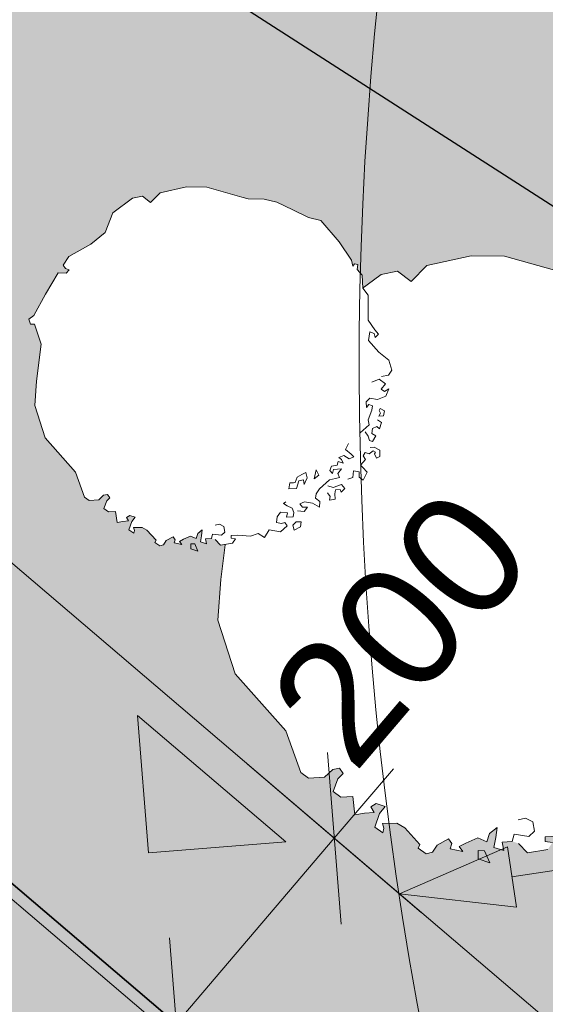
# Model space of a CAD drawing. Header units: centimetres. Extents: x -29333 to 403204, y -464147 to 16641.
# Tile 84 of 134: x 63585 to 64017, y -9830 to -9022. Entities that reach past the tile are written whole.
import ezdxf

# ---------------------------------------------------------------- set-up
doc = ezdxf.new("R2010")
doc.units = ezdxf.units.CM
doc.header["$MEASUREMENT"] = 0
doc.set_wipeout_variables(frame=1)
doc.linetypes.add('Wipeout_Contour', pattern=[100, 0, -100])
for name, color, linetype in [('810-G Ogólne', 7, 'Continuous'), ('PROJEKTOWANE BUDYNKI', 7, 'Continuous'), ('PROJEKTOWANE CHODNIKI', 7, 'Continuous'), ('PZT NOWE', 7, 'Continuous'), ('PZT NOWE PAB', 7, 'Continuous'), ('RZUTY DWG', 7, 'Continuous'), ('TEREN', 7, 'Continuous')]:
    doc.layers.add(name, color=color, linetype=linetype)
doc.styles.add('GENERATED_STYLE_11', font='arial.ttf')
doc.dimstyles.new('GENERATED_STYLE__1', dxfattribs={"dimtxt": 100, "dimasz": 95, "dimexe": 0.18, "dimexo": 0.0625, "dimgap": 0.09, "dimtad": 1, "dimdec": 0, "dimzin": 0, "dimdsep": 46, "dimtxsty": 'GENERATED_STYLE_11', "dimblk": 'ARROWHEAD_6', "dimblk1": 'ARROWHEAD_6', "dimblk2": 'ARROWHEAD_6', "dimcen": 0.09, "dimse1": 1, "dimse2": 1, "dimclrd": 7, "dimclre": 7, "dimclrt": 7, "dimadec": 1, "dimazin": 0, "dimtfac": 1, "dimtdec": 4, "dimtmove": 0, "dimatfit": 3, "dimfxl": 1, "dimtolj": 1, "dimtzin": 0, "dimarcsym": 0})
doc.dimstyles.new('GENERATED_STYLE__2', dxfattribs={"dimtxt": 100, "dimasz": 95, "dimexe": 0.18, "dimexo": 0.0625, "dimgap": 0.09, "dimtad": 1, "dimdec": 0, "dimzin": 0, "dimdsep": 46, "dimtxsty": 'GENERATED_STYLE_11', "dimblk": 'ARROWHEAD_6', "dimblk1": 'ARROWHEAD_6', "dimblk2": 'ARROWHEAD_6', "dimcen": 0.09, "dimse1": 1, "dimse2": 1, "dimclrd": 7, "dimclre": 7, "dimclrt": 7, "dimadec": 1, "dimazin": 0, "dimtfac": 1, "dimtdec": 4, "dimtmove": 2, "dimatfit": 3, "dimfxl": 1, "dimtolj": 1, "dimtzin": 0, "dimarcsym": 0})
doc.dimstyles.new('GENERATED_STYLE__3', dxfattribs={"dimtxt": 100, "dimasz": 95, "dimexe": 0.18, "dimexo": 0.0625, "dimgap": 0.09, "dimtad": 1, "dimdec": 0, "dimzin": 0, "dimdsep": 46, "dimtxsty": 'GENERATED_STYLE_11', "dimblk": 'ARROWHEAD_6', "dimblk1": 'ARROWHEAD_6', "dimblk2": 'ARROWHEAD_6', "dimcen": 0.09, "dimse1": 1, "dimse2": 1, "dimclrd": 1, "dimclre": 1, "dimclrt": 1, "dimadec": 1, "dimazin": 0, "dimtfac": 1, "dimtdec": 4, "dimtmove": 2, "dimatfit": 3, "dimfxl": 1, "dimtolj": 1, "dimtzin": 0, "dimarcsym": 0})
doc.dimstyles.new('GENERATED_STYLE__4', dxfattribs={"dimtxt": 100, "dimasz": 91.78744, "dimexe": 0.18, "dimexo": 4, "dimgap": 0.09, "dimtad": 1, "dimdec": 0, "dimzin": 0, "dimdsep": 46, "dimtxsty": 'GENERATED_STYLE_11', "dimblk": 'ARROWHEAD_5', "dimblk1": 'ARROWHEAD_5', "dimblk2": 'ARROWHEAD_5', "dimcen": 0.09, "dimclrd": 1, "dimclre": 1, "dimclrt": 1, "dimadec": 1, "dimazin": 0, "dimtfac": 1, "dimtdec": 4, "dimtmove": 2, "dimatfit": 3, "dimfxl": 1, "dimtolj": 1, "dimtzin": 0, "dimarcsym": 0})
doc.dimstyles.new('GENERATED_STYLE__6', dxfattribs={"dimtxt": 0.18, "dimasz": 145.92, "dimexe": 0.18, "dimexo": 0.0625, "dimgap": 0.09, "dimtad": 0, "dimtih": 1, "dimtoh": 1, "dimdec": 4, "dimzin": 0, "dimdsep": 46, "dimcen": 0.09, "dimadec": 0, "dimazin": 0, "dimtfac": 1, "dimtdec": 4, "dimtmove": 0, "dimatfit": 3, "dimldrblk": 'ARROWHEAD_5', "dimfxl": 1, "dimtolj": 1, "dimtzin": 0, "dimarcsym": 0})

# ---------------------------------------------------------------- blocks, each defined once
blk = doc.blocks.new('Drzewo rzut 21[27]_1', base_point=(63987.65, -9465.28))
at = {"layer": 'PZT NOWE', "color": 8, "linetype": 'Continuous', "lineweight": 13}
blk.add_line((63971.14, -9714.27), (63961.47, -9711.03), dxfattribs=at)
at = {"color": 254, "linetype": 'Wipeout_Contour', "lineweight": 0, "ltscale": 12110595.76764303}
blk.add_wipeout([(64018.64, -9703.44), (64022.53, -9697.54), (64016.55, -9696.65), (64016.65, -9692.9), (64025.66, -9692.37), (64042.87, -9693.55), (64053.45, -9690.06), (64062.31, -9695.52), (64068.56, -9685.18), (64084.24, -9687.82), (64093.44, -9679.8), (64089.8, -9675.21), (64085.27, -9676.6), (64078.56, -9674.93), (64079.5, -9667.46), (64084.16, -9660.83), (64093.88, -9661.82), (64092.23, -9667.77), (64101.24, -9667.25), (64102.14, -9661.27), (64100.04, -9655.22), (64107.44, -9659.15), (64116.41, -9660.12), (64121.06, -9654.24), (64114.31, -9654.07), (64110.68, -9649.49), (64116.75, -9646.64), (64127.95, -9648.41), (64137.56, -9653.9), (64137.74, -9646.4), (64131.86, -9641.76), (64132.76, -9635.79), (64148.53, -9634.68), (64152.16, -9639.26), (64151.28, -9644.49), (64158.81, -9643.18), (64158.25, -9635.66), (64159.13, -9630.44), (64165.89, -9629.86), (64167.3, -9633.64), (64171.92, -9628.5), (64167.55, -9623.15), (64156.2, -9627.37), (64148.77, -9624.94), (64151.22, -9616.75), (64159.52, -9614.7), (64164.8, -9613.34), (64176.42, -9615.83), (64183.19, -9613.56), (64184.02, -9604.43), (64191.91, -9605.85), (64191.88, -9613.1), (64197.13, -9616.95), (64202.89, -9606.12), (64196.94, -9599.87), (64193.36, -9596.73), (64200.26, -9588.97), (64197.33, -9584.02), (64199.89, -9579.21), (64205.33, -9581.17), (64210.92, -9577.04), (64214.03, -9578.69), (64212.73, -9581.1), (64215.56, -9586.91), (64219.88, -9584.58), (64220.09, -9576.05), (64212.26, -9572.19), (64206.76, -9572.67), (64205.78, -9562.88), (64210.02, -9564.21), (64214.48, -9556.39), (64209.07, -9553.21), (64209.84, -9546.52), (64216.01, -9543.62), (64219.6, -9546.76), (64222.25, -9538.28), (64216.85, -9534.49), (64218.8, -9529.66), (64224.91, -9529.2), (64226.29, -9522.53), (64220.27, -9519.33), (64216.91, -9506.66), (64228.26, -9502.45), (64232.26, -9492.05), (64226.17, -9495.65), (64221.75, -9492.54), (64227.93, -9485.19), (64219.09, -9478.98), (64222.18, -9475.31), (64231.97, -9473.3), (64236.63, -9466.67), (64232.47, -9453.07), (64218.49, -9442.23), (64204.65, -9426.14), (64206.44, -9414.19), (64212.38, -9416.59), (64213.75, -9421.87), (64218.35, -9417.49), (64213.26, -9411.36), (64203.83, -9398.39), (64204.18, -9384.15), (64203.93, -9363.9), (64196.66, -9354.73), (64195.61, -9336.71), (64189.05, -9329.05), (64189.96, -9322.33), (64185.49, -9321.47), (64183.16, -9324.41), (64181.12, -9316.11), (64164.5, -9290.96), (64139.45, -9261.91), (64122.58, -9257.69), (64101.1, -9247.41), (64078.86, -9237.12), (64061.72, -9232.95), (64039.99, -9232.41), (64031.06, -9229.95), (63983.21, -9216.44), (63955.68, -9216.09), (63919.49, -9224.2), (63906.42, -9237.37), (63895.39, -9228.85), (63881.83, -9231.51), (63854.91, -9251.49), (63844.42, -9278.52), (63824.38, -9294.4), (63794.49, -9311.13), (63786.56, -9322.94), (63789.93, -9327.52), (63795.07, -9329.37), (63790.66, -9333.96), (63779.75, -9333.69), (63762.66, -9362.74), (63746.66, -9391.82), (63739.98, -9397.11), (63742, -9403.71), (63747.45, -9403.84), (63756.6, -9431.36), (63750.26, -9481.71), (63747.98, -9515.19), (63762.18, -9559.21), (63803.6, -9606.07), (63815.85, -9640.21), (63822.29, -9644.74), (63835.41, -9643.97), (63842.12, -9637.59), (63847.6, -9636.63), (63850.76, -9641.07), (63846.29, -9645.33), (63842.51, -9655.74), (63848.68, -9660.5), (63858.53, -9659.76), (63860.41, -9674.8), (63868.16, -9673.65), (63876.2, -9672.94), (63873.31, -9668.38), (63877.88, -9665.49), (63885.32, -9667.92), (63880.67, -9673.8), (63876.65, -9684.95), (63883.28, -9689.61), (63884.12, -9685.88), (63883.15, -9682.05), (63894.72, -9681.65), (63901.37, -9685.56), (63913.78, -9699.36), (63912.21, -9702.32), (63918.84, -9706.98), (63924.12, -9705.61), (63927.79, -9699.81), (63937.13, -9694.69), (63940.04, -9698.51), (63938.66, -9702.69), (63949.09, -9704.95), (63945.98, -9700.9), (63951.3, -9698.04), (63961.15, -9693.78), (63968.57, -9696.96), (63970.98, -9690.27), (63977.1, -9685.18), (63976.15, -9693.4), (63974.45, -9701.61), (63982.63, -9704.06), (63981.3, -9697.28), (63989.56, -9696.73), (63994.77, -9698.36), (64002.08, -9706.04)], dxfattribs=at).dxf.layer = 'PZT NOWE'
at = {"layer": 'PZT NOWE', "color": 8, "linetype": 'Continuous', "lineweight": 13}
for p, q in [((63955.68, -9216.09), (63919.49, -9224.2)), ((63983.21, -9216.44), (63955.68, -9216.09)), ((64031.06, -9229.95), (63983.21, -9216.44)), ((63919.49, -9224.2), (63906.42, -9237.37)), ((63881.83, -9231.51), (63854.91, -9251.49)), ((63895.39, -9228.85), (63881.83, -9231.51)), ((63906.42, -9237.37), (63895.39, -9228.85)), ((63854.91, -9251.49), (63844.42, -9278.52)), ((63844.42, -9278.52), (63824.38, -9294.4)), ((63824.38, -9294.4), (63794.49, -9311.13)), ((63794.49, -9311.13), (63786.56, -9322.94)), ((63786.56, -9322.94), (63789.93, -9327.52)), ((63789.93, -9327.52), (63795.07, -9329.37)), ((63795.07, -9329.37), (63790.66, -9333.96)), ((63779.75, -9333.69), (63762.66, -9362.74)), ((63790.66, -9333.96), (63779.75, -9333.69)), ((63762.66, -9362.74), (63746.66, -9391.82)), ((63746.66, -9391.82), (63739.98, -9397.11)), ((63739.98, -9397.11), (63742, -9403.71)), ((63742, -9403.71), (63747.45, -9403.84)), ((63747.45, -9403.84), (63756.6, -9431.36)), ((63756.6, -9431.36), (63750.26, -9481.71)), ((63750.26, -9481.71), (63747.98, -9515.19)), ((63747.98, -9515.19), (63762.18, -9559.21)), ((63762.18, -9559.21), (63803.6, -9606.07)), ((63803.6, -9606.07), (63815.85, -9640.21)), ((63835.41, -9643.97), (63842.12, -9637.59)), ((63842.12, -9637.59), (63847.6, -9636.63)), ((63847.6, -9636.63), (63850.76, -9641.07)), ((63815.85, -9640.21), (63822.29, -9644.74)), ((63822.29, -9644.74), (63835.41, -9643.97)), ((63846.29, -9645.33), (63842.51, -9655.74)), ((63850.76, -9641.07), (63846.29, -9645.33)), ((63842.51, -9655.74), (63848.68, -9660.5)), ((63848.68, -9660.5), (63858.53, -9659.76)), ((63858.53, -9659.76), (63860.41, -9674.8)), ((63873.31, -9668.38), (63877.88, -9665.49)), ((63876.2, -9672.94), (63873.31, -9668.38)), ((63877.88, -9665.49), (63885.32, -9667.92)), ((63885.32, -9667.92), (63880.67, -9673.8)), ((63860.41, -9674.8), (63868.16, -9673.65)), ((63868.16, -9673.65), (63876.2, -9672.94)), ((63880.67, -9673.8), (63876.65, -9684.95)), ((64000.53, -9677.51), (63994.5, -9678.86)), ((64006.45, -9680.65), (64000.53, -9677.51)), ((63876.65, -9684.95), (63883.28, -9689.61)), ((63883.15, -9682.05), (63894.72, -9681.65)), ((63884.12, -9685.88), (63883.15, -9682.05)), ((63883.28, -9689.61), (63884.12, -9685.88)), ((63894.72, -9681.65), (63901.37, -9685.56)), ((63901.37, -9685.56), (63913.78, -9699.36)), ((63970.98, -9690.27), (63977.1, -9685.18)), ((63977.1, -9685.18), (63976.15, -9693.4)), ((64007.77, -9688.18), (64006.45, -9680.65)), ((63927.79, -9699.81), (63937.13, -9694.69)), ((63937.13, -9694.69), (63940.04, -9698.51)), ((63951.3, -9698.04), (63961.15, -9693.78)), ((63961.15, -9693.78), (63968.57, -9696.96)), ((63968.57, -9696.96), (63970.98, -9690.27)), ((63976.15, -9693.4), (63974.45, -9701.61)), ((63989.56, -9696.73), (63991.21, -9690.77)), ((63991.21, -9690.77), (64003.16, -9692.57)), ((64003.16, -9692.57), (64007.77, -9688.18)), ((64016.55, -9696.65), (64016.65, -9692.9)), ((64016.65, -9692.9), (64025.66, -9692.37)), ((63913.78, -9699.36), (63912.21, -9702.32)), ((63912.21, -9702.32), (63918.84, -9706.98)), ((63924.12, -9705.61), (63927.79, -9699.81)), ((63940.04, -9698.51), (63938.66, -9702.69)), ((63938.66, -9702.69), (63949.09, -9704.95)), ((63945.98, -9700.9), (63951.3, -9698.04)), ((63949.09, -9704.95), (63945.98, -9700.9)), ((63974.45, -9701.61), (63982.63, -9704.06)), ((63981.3, -9697.28), (63989.56, -9696.73)), ((63982.63, -9704.06), (63981.3, -9697.28)), ((63994.77, -9698.36), (64002.08, -9706.04)), ((64022.53, -9697.54), (64016.55, -9696.65)), ((63918.84, -9706.98), (63924.12, -9705.61)), ((63961.47, -9711.03), (63961.64, -9704.29)), ((63961.64, -9704.29), (63966.88, -9704.42)), ((63966.88, -9704.42), (63971.14, -9714.27)), ((64002.08, -9706.04), (64018.64, -9703.44))]:
    blk.add_line(p, q, dxfattribs=at)
blk = doc.blocks.new('Drzewo rzut 21[28]_1', base_point=(63741.42, -9309.17))
at = {"color": 254, "linetype": 'Wipeout_Contour', "lineweight": 0, "ltscale": 12054881.76500877}
blk.add_wipeout([(63760.01, -9452.06), (63762.35, -9448.52), (63758.76, -9447.99), (63758.82, -9445.74), (63764.23, -9445.42), (63774.55, -9446.13), (63780.9, -9444.03), (63786.22, -9447.31), (63789.97, -9441.11), (63799.38, -9442.69), (63804.89, -9437.88), (63802.71, -9435.12), (63799.99, -9435.96), (63795.97, -9434.96), (63796.53, -9430.47), (63799.33, -9426.49), (63805.16, -9427.09), (63804.17, -9430.66), (63809.58, -9430.35), (63810.12, -9426.76), (63808.86, -9423.13), (63813.3, -9425.49), (63818.68, -9426.07), (63821.47, -9422.54), (63817.42, -9422.44), (63815.24, -9419.69), (63818.88, -9417.98), (63825.6, -9419.05), (63831.37, -9422.34), (63831.48, -9417.84), (63827.95, -9415.06), (63828.49, -9411.47), (63837.95, -9410.8), (63840.13, -9413.56), (63839.6, -9416.69), (63844.12, -9415.9), (63843.78, -9411.4), (63844.31, -9408.26), (63848.37, -9407.91), (63849.21, -9410.18), (63851.98, -9407.1), (63849.36, -9403.89), (63842.56, -9406.42), (63838.09, -9404.96), (63839.56, -9400.05), (63844.54, -9398.82), (63847.71, -9398), (63854.69, -9399.5), (63858.74, -9398.13), (63859.24, -9392.66), (63863.98, -9393.51), (63863.96, -9397.86), (63867.11, -9400.17), (63870.56, -9393.67), (63867, -9389.92), (63864.85, -9388.04), (63868.99, -9383.38), (63867.23, -9380.41), (63868.77, -9377.52), (63872.03, -9378.7), (63875.39, -9376.22), (63877.25, -9377.21), (63876.47, -9378.66), (63878.17, -9382.15), (63880.76, -9380.75), (63880.89, -9375.63), (63876.19, -9373.31), (63872.89, -9373.6), (63872.3, -9367.73), (63874.84, -9368.52), (63877.52, -9363.83), (63874.27, -9361.92), (63874.74, -9357.91), (63878.44, -9356.17), (63880.59, -9358.05), (63882.18, -9352.97), (63878.94, -9350.69), (63880.11, -9347.79), (63883.78, -9347.52), (63884.61, -9343.51), (63881, -9341.6), (63878.98, -9334), (63885.79, -9331.47), (63888.19, -9325.23), (63884.54, -9327.39), (63881.88, -9325.52), (63885.59, -9321.11), (63880.28, -9317.39), (63882.14, -9315.18), (63888.02, -9313.98), (63890.81, -9310), (63888.31, -9301.84), (63879.93, -9295.34), (63871.62, -9285.69), (63872.7, -9278.51), (63876.26, -9279.95), (63877.08, -9283.12), (63879.84, -9280.49), (63876.79, -9276.82), (63871.13, -9269.03), (63871.34, -9260.49), (63871.19, -9248.34), (63866.83, -9242.83), (63866.2, -9232.02), (63862.26, -9227.43), (63862.81, -9223.39), (63860.12, -9222.88), (63858.73, -9224.64), (63857.5, -9219.66), (63847.53, -9204.57), (63832.5, -9187.14), (63822.38, -9184.61), (63809.49, -9178.45), (63796.15, -9172.27), (63785.86, -9169.77), (63772.83, -9169.45), (63767.47, -9167.97), (63738.76, -9159.86), (63722.24, -9159.65), (63700.53, -9164.52), (63692.69, -9172.42), (63686.07, -9167.31), (63677.93, -9168.91), (63661.78, -9180.89), (63655.48, -9197.11), (63643.46, -9206.64), (63625.53, -9216.67), (63620.77, -9223.76), (63622.79, -9226.51), (63625.87, -9227.62), (63623.23, -9230.37), (63616.68, -9230.21), (63606.43, -9247.64), (63596.83, -9265.09), (63592.82, -9268.26), (63594.03, -9272.22), (63597.3, -9272.3), (63602.79, -9288.81), (63598.99, -9319.02), (63597.62, -9339.11), (63606.14, -9365.52), (63630.99, -9393.64), (63638.34, -9414.13), (63642.21, -9416.84), (63650.08, -9416.38), (63654.1, -9412.55), (63657.39, -9411.98), (63659.29, -9414.64), (63656.61, -9417.2), (63654.34, -9423.44), (63658.04, -9426.3), (63663.95, -9425.86), (63665.08, -9434.88), (63669.73, -9434.19), (63674.55, -9433.77), (63672.82, -9431.02), (63675.56, -9429.29), (63680.02, -9430.75), (63677.24, -9434.28), (63674.82, -9440.97), (63678.8, -9443.77), (63679.31, -9441.53), (63678.73, -9439.23), (63685.67, -9438.99), (63689.66, -9441.33), (63697.1, -9449.61), (63696.16, -9451.39), (63700.14, -9454.19), (63703.3, -9453.37), (63705.5, -9449.89), (63711.11, -9446.81), (63712.86, -9449.1), (63712.03, -9451.61), (63718.29, -9452.97), (63716.42, -9450.54), (63719.61, -9448.82), (63725.52, -9446.27), (63729.97, -9448.18), (63731.42, -9444.16), (63735.09, -9441.1), (63734.52, -9446.04), (63733.5, -9450.96), (63738.41, -9452.43), (63737.61, -9448.36), (63742.57, -9448.04), (63745.69, -9449.01), (63750.08, -9453.62)], dxfattribs=at).dxf.layer = 'PZT NOWE'
at = {"layer": 'PZT NOWE', "color": 8, "linetype": 'Continuous', "lineweight": 13}
for p, q in [((63722.24, -9159.65), (63700.53, -9164.52)), ((63738.76, -9159.86), (63722.24, -9159.65)), ((63767.47, -9167.97), (63738.76, -9159.86)), ((63677.93, -9168.91), (63661.78, -9180.89)), ((63686.07, -9167.31), (63677.93, -9168.91)), ((63692.69, -9172.42), (63686.07, -9167.31)), ((63700.53, -9164.52), (63692.69, -9172.42)), ((63772.83, -9169.45), (63767.47, -9167.97)), ((63785.86, -9169.77), (63772.83, -9169.45)), ((63796.15, -9172.27), (63785.86, -9169.77)), ((63809.49, -9178.45), (63796.15, -9172.27)), ((63661.78, -9180.89), (63655.48, -9197.11)), ((63822.38, -9184.61), (63809.49, -9178.45)), ((63832.5, -9187.14), (63822.38, -9184.61)), ((63847.53, -9204.57), (63832.5, -9187.14)), ((63655.48, -9197.11), (63643.46, -9206.64)), ((63643.46, -9206.64), (63625.53, -9216.67)), ((63857.5, -9219.66), (63847.53, -9204.57)), ((63625.53, -9216.67), (63620.77, -9223.76)), ((63620.77, -9223.76), (63622.79, -9226.51)), ((63622.79, -9226.51), (63625.87, -9227.62)), ((63858.73, -9224.64), (63857.5, -9219.66)), ((63860.12, -9222.88), (63858.73, -9224.64)), ((63862.81, -9223.39), (63860.12, -9222.88)), ((63862.26, -9227.43), (63862.81, -9223.39)), ((63616.68, -9230.21), (63606.43, -9247.64)), ((63623.23, -9230.37), (63616.68, -9230.21)), ((63625.87, -9227.62), (63623.23, -9230.37)), ((63866.2, -9232.02), (63862.26, -9227.43)), ((63866.83, -9242.83), (63866.2, -9232.02)), ((63871.19, -9248.34), (63866.83, -9242.83)), ((63606.43, -9247.64), (63596.83, -9265.09)), ((63871.34, -9260.49), (63871.19, -9248.34)), ((63596.83, -9265.09), (63592.82, -9268.26)), ((63871.13, -9269.03), (63871.34, -9260.49)), ((63592.82, -9268.26), (63594.03, -9272.22)), ((63594.03, -9272.22), (63597.3, -9272.3)), ((63597.3, -9272.3), (63602.79, -9288.81)), ((63876.79, -9276.82), (63871.13, -9269.03)), ((63871.62, -9285.69), (63872.7, -9278.51)), ((63872.7, -9278.51), (63876.26, -9279.95)), ((63876.26, -9279.95), (63877.08, -9283.12)), ((63879.84, -9280.49), (63876.79, -9276.82)), ((63877.08, -9283.12), (63879.84, -9280.49)), ((63602.79, -9288.81), (63598.99, -9319.02)), ((63879.93, -9295.34), (63871.62, -9285.69)), ((63888.31, -9301.84), (63879.93, -9295.34)), ((63890.81, -9310), (63888.31, -9301.84)), ((63882.14, -9315.18), (63888.02, -9313.98)), ((63888.02, -9313.98), (63890.81, -9310)), ((63598.99, -9319.02), (63597.62, -9339.11)), ((63880.28, -9317.39), (63874.37, -9319.94)), ((63885.59, -9321.11), (63880.28, -9317.39)), ((63881.88, -9325.52), (63885.59, -9321.11)), ((63878.98, -9334), (63885.79, -9331.47)), ((63884.54, -9327.39), (63881.88, -9325.52)), ((63888.19, -9325.23), (63884.54, -9327.39)), ((63885.79, -9331.47), (63888.19, -9325.23)), ((63597.62, -9339.11), (63606.14, -9365.52)), ((63869.48, -9336.01), (63872.7, -9332.94)), ((63869.82, -9340.52), (63869.48, -9336.01)), ((63871.67, -9338.31), (63869.82, -9340.52)), ((63874.8, -9339.29), (63871.67, -9338.31)), ((63872.7, -9332.94), (63878.98, -9334)), ((63874.26, -9342.88), (63874.8, -9339.29)), ((63871.36, -9350.9), (63874.26, -9342.88)), ((63880.11, -9347.79), (63881.27, -9345.26)), ((63883.78, -9347.52), (63880.11, -9347.79)), ((63880.23, -9343.04), (63881, -9341.6)), ((63881.27, -9345.26), (63880.23, -9343.04)), ((63881, -9341.6), (63884.61, -9343.51)), ((63884.61, -9343.51), (63883.78, -9347.52)), ((63864.8, -9361.54), (63872.16, -9354.97)), ((63872.16, -9354.97), (63871.36, -9350.9)), ((63878.94, -9350.69), (63882.18, -9352.97)), ((63882.18, -9352.97), (63880.59, -9358.05)), ((63871.29, -9364.04), (63868.82, -9360.69)), ((63872.3, -9367.73), (63871.29, -9364.04)), ((63874.74, -9357.91), (63874.27, -9361.92)), ((63874.27, -9361.92), (63877.52, -9363.83)), ((63878.44, -9356.17), (63874.74, -9357.91)), ((63877.52, -9363.83), (63874.84, -9368.52)), ((63880.59, -9358.05), (63878.44, -9356.17)), ((63606.14, -9365.52), (63630.99, -9393.64)), ((63852.77, -9375.18), (63855.14, -9370.29)), ((63874.84, -9368.52), (63872.3, -9367.73)), ((63847.21, -9381.79), (63851.3, -9380.1)), ((63851.3, -9380.1), (63855.73, -9382.9)), ((63857.18, -9378.89), (63852.77, -9375.18)), ((63859.37, -9381.19), (63857.18, -9378.89)), ((63868.77, -9377.52), (63867.23, -9380.41)), ((63872.03, -9378.7), (63868.77, -9377.52)), ((63875.39, -9376.22), (63872.03, -9378.7)), ((63872.89, -9373.6), (63876.19, -9373.31)), ((63877.25, -9377.21), (63875.39, -9376.22)), ((63876.19, -9373.31), (63880.89, -9375.63)), ((63876.47, -9378.66), (63877.25, -9377.21)), ((63878.17, -9382.15), (63876.47, -9378.66)), ((63880.89, -9375.63), (63880.76, -9380.75)), ((63841.19, -9388.84), (63845.71, -9388.05)), ((63845.71, -9388.05), (63846.68, -9384.93)), ((63846.68, -9384.93), (63850.7, -9386.38)), ((63849.42, -9383.2), (63847.21, -9381.79)), ((63850.7, -9386.38), (63849.42, -9383.2)), ((63855.73, -9382.9), (63859.37, -9381.19)), ((63868.99, -9383.38), (63864.85, -9388.04)), ((63864.85, -9388.04), (63867, -9389.92)), ((63867.23, -9380.41), (63868.99, -9383.38)), ((63880.76, -9380.75), (63878.17, -9382.15)), ((63630.99, -9393.64), (63638.34, -9414.13)), ((63813.01, -9397.74), (63816.72, -9395.63)), ((63816.72, -9395.63), (63820.06, -9393.89)), ((63820.06, -9393.89), (63821.05, -9398.3)), ((63826.99, -9399.29), (63828.52, -9391.68)), ((63830.66, -9396.23), (63826.99, -9399.29)), ((63828.52, -9391.68), (63830.66, -9396.23)), ((63839.75, -9392.41), (63841.19, -9388.84)), ((63841.94, -9394.71), (63839.75, -9392.41)), ((63842.92, -9391.58), (63841.94, -9394.71)), ((63849.24, -9390.84), (63842.92, -9391.58)), ((63846.44, -9394.82), (63849.24, -9390.84)), ((63847.71, -9398), (63846.44, -9394.82)), ((63859.24, -9392.66), (63858.74, -9398.13)), ((63863.98, -9393.51), (63859.24, -9392.66)), ((63863.96, -9397.86), (63863.98, -9393.51)), ((63867, -9389.92), (63870.56, -9393.67)), ((63870.56, -9393.67), (63867.11, -9400.17)), ((63806.19, -9407.45), (63807.04, -9402.35)), ((63807.04, -9402.35), (63809.97, -9402.42)), ((63809.97, -9402.42), (63811.44, -9402.09)), ((63811.44, -9402.09), (63813.01, -9397.74)), ((63814.4, -9400.7), (63812.41, -9407.24)), ((63818.08, -9400.06), (63814.4, -9400.7)), ((63818.72, -9403.73), (63818.08, -9400.06)), ((63821.05, -9398.3), (63818.72, -9403.73)), ((63831.28, -9407.49), (63839.56, -9400.05)), ((63839.56, -9400.05), (63844.54, -9398.82)), ((63842.56, -9406.42), (63849.36, -9403.89)), ((63844.54, -9398.82), (63847.71, -9398)), ((63849.36, -9403.89), (63851.98, -9407.1)), ((63858.74, -9398.13), (63854.69, -9399.5)), ((63867.11, -9400.17), (63863.96, -9397.86)), ((63654.1, -9412.55), (63657.39, -9411.98)), ((63657.39, -9411.98), (63659.29, -9414.64)), ((63812.41, -9407.24), (63806.19, -9407.45)), ((63827.95, -9415.06), (63828.49, -9411.47)), ((63828.49, -9411.47), (63831.28, -9407.49)), ((63840.13, -9413.56), (63837.95, -9410.8)), ((63838.09, -9404.96), (63842.56, -9406.42)), ((63844.31, -9408.26), (63843.78, -9411.4)), ((63843.78, -9411.4), (63844.12, -9415.9)), ((63848.37, -9407.91), (63844.31, -9408.26)), ((63849.21, -9410.18), (63848.37, -9407.91)), ((63851.98, -9407.1), (63849.21, -9410.18)), ((63638.34, -9414.13), (63642.21, -9416.84)), ((63642.21, -9416.84), (63650.08, -9416.38)), ((63650.08, -9416.38), (63654.1, -9412.55)), ((63656.61, -9417.2), (63654.34, -9423.44)), ((63659.29, -9414.64), (63656.61, -9417.2)), ((63801.75, -9419.36), (63803.58, -9418.05)), ((63804.86, -9421.23), (63801.75, -9419.36)), ((63815.24, -9419.69), (63818.88, -9417.98)), ((63817.42, -9422.44), (63815.24, -9419.69)), ((63818.88, -9417.98), (63825.6, -9419.05)), ((63825.6, -9419.05), (63831.37, -9422.34)), ((63831.48, -9417.84), (63827.95, -9415.06)), ((63831.37, -9422.34), (63831.48, -9417.84)), ((63839.6, -9416.69), (63840.13, -9413.56)), ((63844.12, -9415.9), (63839.6, -9416.69)), ((63654.34, -9423.44), (63658.04, -9426.3)), ((63658.04, -9426.3), (63663.95, -9425.86)), ((63663.95, -9425.86), (63665.08, -9434.88)), ((63796.53, -9430.47), (63799.33, -9426.49)), ((63799.33, -9426.49), (63805.16, -9427.09)), ((63805.16, -9427.09), (63804.17, -9430.66)), ((63808.86, -9423.13), (63804.86, -9421.23)), ((63810.12, -9426.76), (63808.86, -9423.13)), ((63809.58, -9430.35), (63810.12, -9426.76)), ((63813.3, -9425.49), (63818.68, -9426.07)), ((63821.47, -9422.54), (63817.42, -9422.44)), ((63818.68, -9426.07), (63821.47, -9422.54)), ((63665.08, -9434.88), (63669.73, -9434.19)), ((63669.73, -9434.19), (63674.55, -9433.77)), ((63672.82, -9431.02), (63675.56, -9429.29)), ((63674.55, -9433.77), (63672.82, -9431.02)), ((63677.24, -9434.28), (63674.82, -9440.97)), ((63675.56, -9429.29), (63680.02, -9430.75)), ((63680.02, -9430.75), (63677.24, -9434.28)), ((63749.15, -9436.5), (63745.53, -9437.31)), ((63752.7, -9438.39), (63749.15, -9436.5)), ((63795.97, -9434.96), (63796.53, -9430.47)), ((63799.99, -9435.96), (63795.97, -9434.96)), ((63802.71, -9435.12), (63799.99, -9435.96)), ((63804.89, -9437.88), (63802.71, -9435.12)), ((63804.17, -9430.66), (63809.58, -9430.35)), ((63809.41, -9437.09), (63812.18, -9434.46)), ((63812.18, -9434.46), (63816.22, -9434.56)), ((63816.22, -9434.56), (63815.82, -9438.51)), ((63674.82, -9440.97), (63678.8, -9443.77)), ((63678.73, -9439.23), (63685.67, -9438.99)), ((63679.31, -9441.53), (63678.73, -9439.23)), ((63678.8, -9443.77), (63679.31, -9441.53)), ((63685.67, -9438.99), (63689.66, -9441.33)), ((63689.66, -9441.33), (63697.1, -9449.61)), ((63729.97, -9448.18), (63731.42, -9444.16)), ((63731.42, -9444.16), (63735.09, -9441.1)), ((63735.09, -9441.1), (63734.52, -9446.04)), ((63742.57, -9448.04), (63743.56, -9444.46)), ((63743.56, -9444.46), (63750.73, -9445.54)), ((63750.73, -9445.54), (63753.49, -9442.91)), ((63753.49, -9442.91), (63752.7, -9438.39)), ((63774.55, -9446.13), (63780.9, -9444.03)), ((63780.9, -9444.03), (63786.22, -9447.31)), ((63786.22, -9447.31), (63789.97, -9441.11)), ((63789.97, -9441.11), (63799.38, -9442.69)), ((63799.38, -9442.69), (63804.89, -9437.88)), ((63810.46, -9441.2), (63809.41, -9437.09)), ((63815.82, -9438.51), (63810.46, -9441.2)), ((63697.1, -9449.61), (63696.16, -9451.39)), ((63696.16, -9451.39), (63700.14, -9454.19)), ((63703.3, -9453.37), (63705.5, -9449.89)), ((63705.5, -9449.89), (63711.11, -9446.81)), ((63711.11, -9446.81), (63712.86, -9449.1)), ((63712.86, -9449.1), (63712.03, -9451.61)), ((63712.03, -9451.61), (63718.29, -9452.97)), ((63716.42, -9450.54), (63719.61, -9448.82)), ((63718.29, -9452.97), (63716.42, -9450.54)), ((63719.61, -9448.82), (63725.52, -9446.27)), ((63725.52, -9446.27), (63729.97, -9448.18)), ((63725.72, -9456.62), (63725.81, -9452.57)), ((63725.81, -9452.57), (63728.96, -9452.65)), ((63728.96, -9452.65), (63731.51, -9458.56)), ((63734.52, -9446.04), (63733.5, -9450.96)), ((63733.5, -9450.96), (63738.41, -9452.43)), ((63737.61, -9448.36), (63742.57, -9448.04)), ((63738.41, -9452.43), (63737.61, -9448.36)), ((63745.69, -9449.01), (63750.08, -9453.62)), ((63750.08, -9453.62), (63760.01, -9452.06)), ((63758.76, -9447.99), (63758.82, -9445.74)), ((63762.35, -9448.52), (63758.76, -9447.99)), ((63758.82, -9445.74), (63764.23, -9445.42)), ((63760.01, -9452.06), (63762.35, -9448.52)), ((63764.23, -9445.42), (63774.55, -9446.13)), ((63700.14, -9454.19), (63703.3, -9453.37)), ((63731.51, -9458.56), (63725.72, -9456.62))]:
    blk.add_line(p, q, dxfattribs=at)
blk = doc.blocks.new('Symbol wejścia 21[41]_1', base_point=(63681.96, -9593.26))
at = {"layer": 'PZT NOWE', "linetype": 'Continuous', "lineweight": 0, "true_color": 0x000000}
blk.add_hatch(color=18, dxfattribs=at).paths.add_polyline_path([(63681.96, -9593.26), (63690.93, -9706.04), (63803.71, -9697.07)])
at = {"layer": 'PZT NOWE', "color": 7, "linetype": 'Continuous', "lineweight": 13}
for p, q in [((63681.96, -9593.26), (63803.71, -9697.07)), ((63681.96, -9593.26), (63690.93, -9706.04)), ((63803.71, -9697.07), (63690.93, -9706.04))]:
    blk.add_line(p, q, dxfattribs=at)
blk = doc.blocks.new('*D58')
at = {"layer": 'PZT NOWE', "color": 7, "linetype": 'Continuous', "lineweight": 13, "transparency": 16777216}
for p, q in [((61881.64, -8917.68), (62470.56, -9419.83)), ((62409.73, -9491.16), (62531.39, -9348.49)), ((62447.7, -9523.54), (62569.36, -9380.86)), ((62400.07, -9425.43), (62541.05, -9414.22)), ((62470.56, -9419.83), (62508.53, -9452.2)), ((62579.02, -9446.6), (62438.04, -9457.81)), ((62508.53, -9452.2), (63650.7, -10426.08))]:
    blk.add_line(p, q, dxfattribs=at)
blk = doc.blocks.new('ARROWHEAD_6')
at = {"color": 0, "linetype": 'Continuous', "lineweight": 0}
for p, q in [((-0.5, -0.5), (0.5, 0.5)), ((0, 0), (-1, 0))]:
    blk.add_line(p, q, dxfattribs=at)
blk = doc.blocks.new('*D59')
at = {"layer": 'PZT NOWE', "color": 7, "linetype": 'Continuous', "lineweight": 13, "transparency": 16777216}
for p, q in [((62400.07, -9425.43), (62541.05, -9414.22)), ((62579.02, -9446.6), (62438.04, -9457.81)), ((62508.53, -9452.2), (63650.7, -10426.08)), ((63721.19, -10420.48), (63580.21, -10431.69))]:
    blk.add_line(p, q, dxfattribs=at)
at = {"layer": 'PZT NOWE', "color": 7, "lineweight": 13, "transparency": 16777216, "char_height": 100, "attachment_point": 7, "rotation": 319.54719, "style": 'GENERATED_STYLE_11'}
for s, insert in [('\\A1;{\\pql;\\fArial|b0|i0|c0|p38;50}', (62451.29, -9629.95)), ('\\A1;{\\pql;\\fArial|b0|i0|c0|p38;1\xa0501}', (62962.49, -9812.99)), ('\\A1;{\\pql;\\fArial|b0|i0|c0|p38;200}', (63618.11, -10288.87))]:
    blk.add_mtext(s, dxfattribs=dict(at, insert=insert))
blk = doc.blocks.new('*D60')
at = {"layer": 'PZT NOWE', "color": 7, "linetype": 'Continuous', "lineweight": 13, "transparency": 16777216}
for p, q in [((62508.53, -9452.2), (63650.7, -10426.08)), ((63589.88, -10497.42), (63711.53, -10354.75)), ((63721.19, -10420.48), (63580.21, -10431.69)), ((63650.7, -10426.08), (63802.89, -10555.85)), ((63742.06, -10627.19), (63863.72, -10484.51)), ((63873.38, -10550.24), (63732.4, -10561.45)), ((63802.89, -10555.85), (64106.49, -10814.71))]:
    blk.add_line(p, q, dxfattribs=at)
blk = doc.blocks.new('*D65')
at = {"layer": 'PZT NOWE', "color": 7, "linetype": 'Continuous', "lineweight": 13, "transparency": 16777216}
for p, q in [((63849.07, -9764.6), (63837.86, -9623.62)), ((63772.13, -9633.28), (63914.81, -9754.94)), ((63892.13, -9637.04), (63843.47, -9694.11)), ((63843.47, -9694.11), (63713.7, -9846.3)), ((63719.31, -9916.79), (63708.1, -9775.81)), ((63642.36, -9785.47), (63785.04, -9907.13)), ((63713.7, -9846.3), (61780.21, -12113.9))]:
    blk.add_line(p, q, dxfattribs=at)
at = {"layer": 'PZT NOWE', "color": 7, "lineweight": 13, "transparency": 16777216, "insert": (63860.69, -9643.09), "char_height": 100, "attachment_point": 7, "rotation": 49.54719, "style": 'GENERATED_STYLE_11'}
blk.add_mtext('\\A1;{\\pql;\\fArial|b0|i0|c0|p38;200}', dxfattribs=at)
blk = doc.blocks.new('*D66')
at = {"layer": 'PZT NOWE', "color": 7, "linetype": 'Continuous', "lineweight": 13, "transparency": 16777216}
for p, q in [((63719.31, -9916.79), (63708.1, -9775.81)), ((63642.36, -9785.47), (63785.04, -9907.13)), ((63713.7, -9846.3), (61780.21, -12113.9)), ((61785.82, -12184.39), (61774.61, -12043.41)), ((61708.88, -12053.07), (61851.55, -12174.73)), ((61780.21, -12113.9), (60156.86, -14017.78))]:
    blk.add_line(p, q, dxfattribs=at)
at = {"layer": 'PZT NOWE', "color": 7, "lineweight": 13, "transparency": 16777216, "insert": (62620.81, -11097.22), "char_height": 100, "attachment_point": 7, "rotation": 49.54719, "style": 'GENERATED_STYLE_11'}
blk.add_mtext('\\A1;{\\pql;\\fArial|b0|i0|c0|p38;2\xa0980}', dxfattribs=at)
blk = doc.blocks.new('*D81')
at = {"layer": 'PZT NOWE PAB', "color": 1, "linetype": 'Continuous', "lineweight": 13, "transparency": 16777216}
for p, q in [((59336.17, -8318.62), (59322.99, -8505.65)), ((59382.97, -8365.77), (59276.19, -8458.49)), ((59329.58, -8412.13), (59254.76, -8406.86)), ((66811.02, -8939.35), (59329.58, -8412.13)), ((66817.61, -8845.83), (66804.43, -9032.87)), ((66757.63, -8985.71), (66864.41, -8892.99)), ((66885.84, -8944.62), (66811.02, -8939.35))]:
    blk.add_line(p, q, dxfattribs=at)
at = {"layer": 'PZT NOWE PAB', "color": 1, "lineweight": 13, "transparency": 16777216, "insert": (64630.43, -8722.46), "char_height": 100, "attachment_point": 7, "rotation": 355.96903, "style": 'GENERATED_STYLE_11'}
blk.add_mtext('\\A1;{\\pql;\\fArial|b0|i0|c0|p38;7\xa0500}', dxfattribs=at)
blk = doc.blocks.new('*D90')
at = {"layer": 'PZT NOWE', "color": 7, "linetype": 'Continuous', "lineweight": 13, "transparency": 16777216}
for p, q in [((66631.61, -9634.33), (66620.32, -9493.36)), ((66554.6, -9503.06), (66697.34, -9624.64)), ((66674.6, -9506.75), (66625.97, -9563.85)), ((66625.97, -9563.85), (61682.11, -15368)), ((61676.47, -15297.51), (61687.75, -15438.48)), ((61610.74, -15307.21), (61753.48, -15428.79)), ((61682.11, -15368), (61633.48, -15425.09))]:
    blk.add_line(p, q, dxfattribs=at)
at = {"layer": 'PZT NOWE', "color": 7, "lineweight": 13, "transparency": 16777216, "insert": (63902.2, -12948.07), "char_height": 100, "attachment_point": 7, "rotation": 49.57631, "style": 'GENERATED_STYLE_11'}
blk.add_mtext('\\A1;{\\pql;\\fArial|b0|i0|c0|p38;7\xa0624}', dxfattribs=at)
blk = doc.blocks.new('*D94')
at = {"layer": 'PZT NOWE PAB', "linetype": 'Continuous', "lineweight": 13, "transparency": 16777216}
blk.add_hatch(color=1, dxfattribs=at).paths.add_polyline_path([(63896.97, -9739.73), (63992.95, -9750.57), (63985.51, -9701.13)])
at = {"layer": 'PZT NOWE PAB', "color": 1, "linetype": 'Continuous', "lineweight": 13, "transparency": 16777216}
for p, q in [((66834.13, -9297.92), (67503.76, -9197.19)), ((63989.23, -9725.85), (66834.13, -9297.92)), ((63896.97, -9739.73), (63985.51, -9701.13)), ((63985.51, -9701.13), (63992.95, -9750.57)), ((63896.97, -9739.73), (63992.95, -9750.57))]:
    blk.add_line(p, q, dxfattribs=at)
at = {"layer": 'PZT NOWE PAB', "color": 1, "lineweight": 13, "transparency": 16777216, "insert": (66985.44, -9254.93), "char_height": 100, "attachment_point": 7, "rotation": 8.55435, "style": 'GENERATED_STYLE_11'}
blk.add_mtext('\\A1;{\\pql;\\fArial|b0|i0|c0|p38;R=2\xa0921}', dxfattribs=at)
blk = doc.blocks.new('ARROWHEAD_5')
at = {"linetype": 'Continuous', "lineweight": 0}
blk.add_hatch(color=0, dxfattribs=at).paths.add_polyline_path([(-1, 0.2679), (0, 0), (-1, -0.2679)])
at = {"color": 0, "linetype": 'Continuous', "lineweight": 0}
blk.add_line((0, 0), (-1, 0), dxfattribs=at)

msp = doc.modelspace()

# ---------------------------------------------------------------- hatches: boundary and pattern name
at = {"layer": '810-G Ogólne', "linetype": 'Continuous', "lineweight": 13, "true_color": 0x00bb5e}
h = msp.add_hatch(dxfattribs=at)
h.set_pattern_fill('SIATKA_60X60_0001', color=112, style=0, pattern_type=2)
h.set_pattern_definition([(0, (0, 0), (0, 60), []), (90, (0, 0), (-60, 0), [])])
h.paths.add_polyline_path([(67095.48, -8696.35), (61547.27, -15203.31), (59644.97, -13581.31), (59736.76, -13473.65), (59356.29, -13149.24), (60653.94, -11627.36), (61034.41, -11951.77), (61268.32, -11677.43), (62482.59, -12712.79, 0.417204), (63049.6, -12670.74), (63094.68, -12617.87, 0.417939), (63044.02, -12050.86), (62593.13, -11666.41), (63400.65, -10719.35), (63856.44, -11107.98, 0.415811), (64421.18, -11062.22), (64528.98, -10935.72), (64224.6, -10676.19), (65522.25, -9154.31), (65826.62, -9413.84), (66218.89, -8953.79), (66736.58, -8347.28, -0.225165), (67764.43, -7916.8), (68548.29, -7953.14), (68117.08, -8432.46), (67702.5, -8415.41, 0.219055)])
at = {"layer": 'PROJEKTOWANE BUDYNKI', "linetype": 'Continuous', "lineweight": 0, "true_color": 0x786b4b, "transparency": 33554559}
msp.add_hatch(color=47, dxfattribs=at).paths.add_polyline_path([(62029.98, -12326.87), (63963.47, -10059.27), (62821.3, -9085.39), (60887.81, -11352.99)])
at = {"layer": 'PROJEKTOWANE CHODNIKI', "linetype": 'Continuous', "lineweight": 0, "true_color": 0x3f3f00, "transparency": 33554559}
msp.add_hatch(color=48, dxfattribs=at).paths.add_polyline_path([(63221.2, -9163.53), (63091.43, -9315.72), (63963.47, -10059.27), (63400.65, -10719.35), (63552.84, -10849.11), (64245.43, -10036.84)])
at = {"layer": 'TEREN', "linetype": 'Continuous', "lineweight": 0, "true_color": 0x002e17, "transparency": 33554559}
msp.add_hatch(color=108, dxfattribs=at).paths.add_polyline_path([(57732.85, -13005.08), (62019.85, -15641.08), (68163.45, -8435.84), (67741.28, -8416.26, 0.231794), (67095.48, -8696.35), (61547.27, -15203.31), (59644.97, -13581.31), (59736.76, -13473.65), (59356.29, -13149.24), (60653.94, -11627.36), (61034.41, -11951.77), (61138.56, -11829.62), (60949.04, -11668.03), (61046.37, -11553.89), (60817.4, -11358.66), (62815.77, -9014.96), (63123.87, -9277.67), (63221.2, -9163.53), (64245.43, -10036.84), (63552.84, -10849.11), (63868.31, -11118.1, 0.407322), (64424.12, -11058.7), (64528.98, -10935.72), (64224.6, -10676.19), (65718.56, -8924.08), (65884.84, -8931.79), (66014.53, -8779.53), (66218.89, -8953.79), (66715.01, -8371.94, -0.231794), (67764.43, -7916.8), (68574.01, -7954.33), (68645.85, -7870.08), (68651.85, -7856.08), (63157.85, -7583.08)])

# ---------------------------------------------------------------- linework, layer by layer
at = {"layer": 'PROJEKTOWANE BUDYNKI', "color": 7, "linetype": 'Continuous', "lineweight": 35, "flags": 128}
msp.add_lwpolyline([(62029.98, -12326.87), (63963.47, -10059.27), (62821.3, -9085.39), (60887.81, -11352.99)], close=True, dxfattribs=at)
at = {"layer": 'PROJEKTOWANE CHODNIKI', "color": 7, "linetype": 'Continuous', "lineweight": 13, "flags": 128}
msp.add_lwpolyline([(63221.2, -9163.53), (63091.43, -9315.72), (63963.47, -10059.27), (63400.65, -10719.35), (63552.84, -10849.11), (64245.43, -10036.84)], close=True, dxfattribs=at)
at = {"layer": 'RZUTY DWG', "color": 7, "linetype": 'Continuous', "lineweight": 13, "flags": 128}
msp.add_lwpolyline([(62028.86, -12312.77), (63949.37, -10060.39), (62822.42, -9099.48), (60901.91, -11351.87)], close=True, dxfattribs=at)
at = {"layer": 'TEREN', "color": 7, "linetype": 'Continuous', "lineweight": 13, "flags": 128}
msp.add_lwpolyline([(66715.01, -8371.94), (66218.89, -8953.79), (66014.53, -8779.53), (65884.84, -8931.79), (65718.56, -8924.08), (64224.6, -10676.19), (64528.98, -10935.72), (64424.12, -11058.7, -0.407322), (63868.31, -11118.1), (63552.84, -10849.11), (64245.43, -10036.84), (63221.2, -9163.53), (63123.87, -9277.67), (62815.77, -9014.96), (60817.4, -11358.66), (61046.37, -11553.89), (60949.04, -11668.03), (61138.56, -11829.62), (61034.41, -11951.77), (60653.94, -11627.36), (59356.29, -13149.24), (59736.76, -13473.65)], format="xyb", dxfattribs=at)

# ---------------------------------------------------------------- dimensions: what is measured, and where the dimension line sits
at = {"layer": 'PZT NOWE', "color": 7, "linetype": 'Continuous', "lineweight": 13}
dim = msp.add_linear_dim(base=(61780.21, -12113.9), p1=(63963.47, -10059.27), p2=(61755.74, -12093.03), angle=229.54719, dimstyle='GENERATED_STYLE__1', dxfattribs=at)
dim.commit()
dim.dimension.update_dxf_attribs({"geometry": '*D66', "text_midpoint": (62694.21, -10934.08), "dimtype": 160, "text_rotation": 49.54719})

# ---------------------------------------------------------------- next in the draw order: block references
msp.add_blockref('Drzewo rzut 21[27]_1', (63987.65, -9465.28), dxfattribs=at)

# ---------------------------------------------------------------- next in the draw order: block references
for name, p in [('Drzewo rzut 21[28]_1', (63741.42, -9309.17)), ('Symbol wejścia 21[41]_1', (63681.96, -9593.26))]:
    msp.add_blockref(name, p, dxfattribs=at)

# ---------------------------------------------------------------- next in the draw order: dimensions: what is measured, and where the dimension line sits
dim = msp.add_linear_dim(base=(61682.11, -15368), p1=(66778.23, -9693.54), p2=(61834.37, -15497.69), angle=229.57631, dimstyle='GENERATED_STYLE__2', dxfattribs=at)
dim.commit()
dim.dimension.update_dxf_attribs({"geometry": '*D90', "text_midpoint": (63975.52, -12784.89), "dimtype": 160, "text_rotation": 49.57631})
at = {"layer": 'PZT NOWE PAB', "color": 1, "linetype": 'Continuous', "lineweight": 13}
dim = msp.add_radius_dim(center=(66785.24, -9305.27), mpoint=(63896.97, -9739.73), dimstyle='GENERATED_STYLE__4', dxfattribs=at)
dim.commit()
dim.dimension.update_dxf_attribs({"geometry": '*D94', "text_midpoint": (67237.67, -9166.43), "dimtype": 164, "text_rotation": 8.55435})

# ---------------------------------------------------------------- next in the draw order: linework, layer by layer
msp.add_circle((66785.24, -9305.27), 7500, dxfattribs=at)
msp.add_arc((66785.24, -9305.27), 2920.76, 162.055, 249.24196, dxfattribs=at)

# ---------------------------------------------------------------- next in the draw order: dimensions: what is measured, and where the dimension line sits
at = {"layer": 'PZT NOWE', "color": 7, "linetype": 'Continuous', "lineweight": 13}
for base, p1, p2, angle, dimstyle, picture, middle, turn in [((62508.53, -9452.2), (62470.56, -9419.83), (62821.3, -9085.39), 319.54719, 'GENERATED_STYLE__2', '*D58', (62541.74, -9641.37), 319.54719), ((63650.7, -10426.08), (62821.3, -9085.39), (63963.47, -10059.27), 319.54719, 'GENERATED_STYLE__1', '*D59', (63125.64, -9886.39), 319.54719), ((63713.7, -9846.3), (63221.2, -9163.53), (63963.47, -10059.27), 229.54719, 'GENERATED_STYLE__1', '*D65', (63896.84, -9523.63), 49.54719), ((63802.89, -10555.85), (63963.47, -10059.27), (64245.43, -10036.84), 319.54719, 'GENERATED_STYLE__2', '*D60', (63737.57, -10325.02), 319.54719)]:
    dim = msp.add_linear_dim(base=base, p1=p1, p2=p2, angle=angle, dimstyle=dimstyle, dxfattribs=at)
    dim.commit()
    dim.dimension.update_dxf_attribs({"geometry": picture, "text_midpoint": middle, "dimtype": 160, "text_rotation": turn})
at = {"layer": 'PZT NOWE PAB', "color": 1, "linetype": 'Continuous', "lineweight": 13}
dim = msp.add_linear_dim(base=(59329.58, -8412.13), p1=(66785.24, -9305.27), p2=(59303.79, -8778.05), angle=175.96903, dimstyle='GENERATED_STYLE__3', dxfattribs=at)
dim.commit()
dim.dimension.update_dxf_attribs({"geometry": '*D81', "text_midpoint": (64805.28, -8684.66), "dimtype": 160, "text_rotation": 355.96903})

# ---------------------------------------------------------------- next in the draw order: leaders
at = {"layer": 'PZT NOWE PAB', "color": 7, "linetype": 'Continuous', "lineweight": 13, "annotation_type": 0, "has_hookline": 1, "hookline_direction": 1, "text_width": 1738.34}
msp.add_leader([(64886.35, -9730.55), (61849.08, -7778.65), (61571.32, -7778.65)], dimstyle='GENERATED_STYLE__6', dxfattribs=at)

doc.saveas('drawing.dxf')
